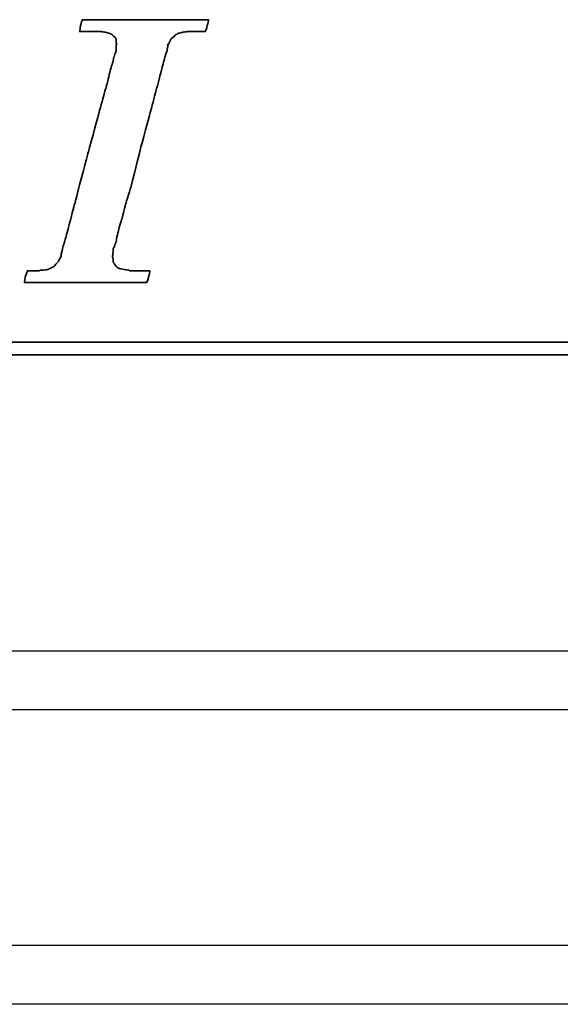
# Model space of a CAD drawing. Header units: millimetres. Extents: x 449 to 870, y -227 to -75.
# Tile 33 of 55: x 756 to 770, y -200 to -175. Entities that reach past the tile are written whole.
import ezdxf

# ---------------------------------------------------------------- set-up
doc = ezdxf.new("R2010")
doc.units = ezdxf.units.MM
for name, color, linetype in [('2', 7, 'CONTINUOUS'), ('DIM', 4, 'CONTINUOUS'), ('layer 1', 7, 'CONTINUOUS'), ('OUT', 3, 'CONTINUOUS')]:
    doc.layers.add(name, color=color, linetype=linetype)

# ---------------------------------------------------------------- blocks, each defined once
blk = doc.blocks.new('TBI MOTION logo(完整正式版)')
at = {"layer": 'layer 1', "color": 22, "lineweight": 35}
for points, knots in [([(-40.59125, -7.94375), (-40.59125, -7.94375), (-40.97375, -7.94375), (-40.97375, -7.94375), (-40.97375, -7.94375), (-40.97375, -7.94375), (-41.38125, -7.94375), (-41.38125, -7.94375), (-41.38125, -7.94375), (-41.38125, -7.94375), (-41.54875, -7.94375), (-41.54875, -7.94375), (-41.54875, -7.94375), (-41.54875, -7.94375), (-41.59875, -7.94375), (-41.59875, -7.94375), (-41.59875, -7.94375), (-41.59875, -7.94375), (-41.88375, -7.94375), (-41.88375, -7.94375), (-41.88375, -7.94375), (-41.88375, -7.94375), (-41.90875, -7.91875), (-41.90875, -7.91875), (-41.90875, -7.91875), (-41.90875, -7.91875), (-42.19875, -7.87125), (-42.19875, -7.87125), (-42.19875, -7.87125), (-42.19875, -7.87125), (-42.43875, -7.82375), (-42.43875, -7.82375), (-42.43875, -7.82375), (-42.43875, -7.82375), (-42.45875, -7.82375), (-42.45875, -7.82375), (-42.45875, -7.82375), (-42.45875, -7.82375), (-42.48625, -7.82375), (-42.48625, -7.82375), (-42.48625, -7.82375), (-42.48625, -7.82375), (-42.67625, -7.72375), (-42.67625, -7.72375), (-42.67625, -7.72375), (-42.67625, -7.72375), (-42.70125, -7.70375), (-42.70125, -7.70375), (-42.70125, -7.70375), (-42.70125, -7.70375), (-42.72375, -7.67875), (-42.72375, -7.67875), (-42.72375, -7.67875), (-42.72375, -7.67875), (-42.86875, -7.48875), (-42.86875, -7.48875), (-42.86875, -7.48875), (-42.86875, -7.48875), (-42.89375, -7.43875), (-42.89375, -7.43875), (-42.89375, -7.43875), (-42.89375, -7.43875), (-42.91875, -7.38875), (-42.91875, -7.38875), (-42.91875, -7.38875), (-42.91875, -7.38875), (-42.93875, -7.12875), (-42.93875, -7.12875), (-42.93875, -7.12875), (-42.93875, -7.12875), (-42.96375, -7.10375), (-42.96375, -7.10375), (-42.96375, -7.10375), (-42.96375, -7.10375), (-42.96375, -7.05375), (-42.96375, -7.05375), (-42.96375, -7.05375), (-42.96375, -7.05375), (-42.96375, -7.00875), (-42.96375, -7.00875), (-42.96375, -7.00875), (-42.96375, -7.00875), (-42.91875, -6.69625), (-42.91875, -6.69625), (-42.91875, -6.69625), (-42.91875, -6.69625), (-42.91875, -6.62375), (-42.91875, -6.62375), (-42.91875, -6.62375), (-42.91875, -6.62375), (-42.91875, -6.59625), (-42.91875, -6.59625), (-42.91875, -6.59625), (-42.91875, -6.59625), (-42.91875, -6.57375), (-42.91875, -6.57375), (-42.91875, -6.57375), (-42.91875, -6.57375), (-42.91875, -6.52875), (-42.91875, -6.52875), (-42.91875, -6.52875), (-42.91875, -6.52875), (-42.89375, -6.50375), (-42.89375, -6.50375), (-42.89375, -6.50375), (-42.89375, -6.50375), (-42.84375, -6.38375), (-42.84375, -6.38375), (-42.84375, -6.38375), (-42.84375, -6.38375), (-42.84375, -6.35875), (-42.84375, -6.35875), (-42.84375, -6.35875), (-42.84375, -6.35875), (-42.74625, -6.14375), (-42.74625, -6.14375), (-42.74625, -6.14375), (-42.74625, -6.14375), (-42.70125, -5.85375), (-42.70125, -5.85375), (-42.70125, -5.85375), (-42.70125, -5.85375), (-42.60375, -5.47125), (-42.60375, -5.47125), (-42.60375, -5.47125), (-42.60375, -5.47125), (-42.60375, -5.44875), (-42.60375, -5.44875), (-42.60375, -5.44875), (-42.60375, -5.44875), (-42.38875, -4.67875), (-42.38875, -4.67875), (-42.38875, -4.67875), (-42.38875, -4.67875), (-42.36375, -4.65375), (-42.36375, -4.65375), (-42.36375, -4.65375), (-42.36375, -4.65375), (-42.12375, -3.69625), (-42.12375, -3.69625), (-42.12375, -3.69625), (-42.12375, -3.69625), (-42.12375, -3.67374), (-42.12375, -3.67374), (-42.12375, -3.67374), (-42.12375, -3.67374), (-41.78875, -2.59374), (-41.78875, -2.59374), (-41.78875, -2.59374), (-41.78875, -2.59374), (-41.18875, -0.19375), (-41.18875, -0.19375), (-41.18875, -0.19375), (-41.18875, -0.19375), (-40.54375, 2.20624), (-40.54375, 2.20624), (-40.54375, 2.20624), (-40.54375, 2.20624), (-40.25375, 3.30875), (-40.25375, 3.30875), (-40.25375, 3.30875), (-40.25375, 3.30875), (-39.98875, 4.27125), (-39.98875, 4.27125), (-39.98875, 4.27125), (-39.98875, 4.27125), (-39.77375, 5.13125), (-39.77375, 5.13125), (-39.77375, 5.13125), (-39.77375, 5.13125), (-39.67875, 5.47125), (-39.67875, 5.47125), (-39.67875, 5.47125), (-39.67875, 5.47125), (-39.60375, 5.75625), (-39.60375, 5.75625), (-39.60375, 5.75625), (-39.60375, 5.75625), (-39.60375, 5.78125), (-39.60375, 5.78125), (-39.60375, 5.78125), (-39.60375, 5.78125), (-39.50875, 5.97125), (-39.50875, 5.97125), (-39.50875, 5.97125), (-39.50875, 5.97125), (-39.50875, 6.13875), (-39.50875, 6.13875), (-39.50875, 6.13875), (-39.50875, 6.13875), (-39.48625, 6.16625), (-39.48625, 6.16625), (-39.48625, 6.16625), (-39.48625, 6.16625), (-39.46125, 6.28625), (-39.46125, 6.28625), (-39.46125, 6.28625), (-39.46125, 6.28625), (-39.46125, 6.42625), (-39.46125, 6.42625), (-39.46125, 6.42625), (-39.46125, 6.42625), (-39.41375, 6.42625), (-39.41375, 6.42625), (-39.41375, 6.42625), (-39.41375, 6.42625), (-39.29375, 6.69125), (-39.29375, 6.69125), (-39.29375, 6.69125), (-39.29375, 6.69125), (-39.26875, 6.74125), (-39.26875, 6.74125), (-39.26875, 6.74125), (-39.26875, 6.74125), (-39.24375, 6.76625), (-39.24375, 6.76625), (-39.24375, 6.76625), (-39.24375, 6.76625), (-38.98375, 7.00624), (-38.98375, 7.00624), (-38.98375, 7.00624), (-38.98375, 7.00624), (-38.95625, 7.02624), (-38.95625, 7.02624), (-38.95625, 7.02624), (-38.95625, 7.02624), (-38.78875, 7.12624), (-38.78875, 7.12624), (-38.78875, 7.12624), (-38.78875, 7.12624), (-38.76375, 7.12624), (-38.76375, 7.12624), (-38.76375, 7.12624), (-38.76375, 7.12624), (-38.74375, 7.12624), (-38.74375, 7.12624), (-38.74375, 7.12624), (-38.74375, 7.12624), (-38.52875, 7.17125), (-38.52875, 7.17125), (-38.52875, 7.17125), (-38.52875, 7.17125), (-38.52875, 7.19624), (-38.52875, 7.19624), (-38.52875, 7.19624), (-38.52875, 7.19624), (-38.50375, 7.19624), (-38.50375, 7.19624), (-38.50375, 7.19624), (-38.50375, 7.19624), (-38.26125, 7.21875), (-38.26125, 7.21875), (-38.26125, 7.21875), (-38.26125, 7.21875), (-38.23875, 7.24624), (-38.23875, 7.24624), (-38.23875, 7.24624), (-38.23875, 7.24624), (-38.21625, 7.24624), (-38.21625, 7.24624), (-38.21625, 7.24624), (-38.21625, 7.24624), (-38.18875, 7.24624), (-38.18875, 7.24624), (-38.18875, 7.24624), (-38.18875, 7.24624), (-37.90375, 7.24624), (-37.90375, 7.24624), (-37.90375, 7.24624), (-37.90375, 7.24624), (-37.85375, 7.24624), (-37.85375, 7.24624), (-37.85375, 7.24624), (-37.85375, 7.24624), (-37.75875, 7.24624), (-37.75875, 7.24624), (-37.75875, 7.24624), (-37.75875, 7.24624), (-37.42375, 7.24624), (-37.42375, 7.24624), (-37.42375, 7.24624), (-37.42375, 7.24624), (-37.08875, 7.24624), (-37.08875, 7.24624), (-37.08875, 7.24624), (-37.08875, 7.24624), (-37.06375, 7.24624), (-37.06375, 7.24624), (-37.06375, 7.24624), (-37.06375, 7.24624), (-37.06375, 7.26624), (-37.06375, 7.26624), (-37.06375, 7.26624), (-37.06375, 7.26624), (-37.03875, 7.29125), (-37.03875, 7.29125), (-37.03875, 7.29125), (-37.03875, 7.29125), (-37.03875, 7.31625), (-37.03875, 7.31625), (-37.03875, 7.31625), (-37.03875, 7.31625), (-36.94125, 7.67625), (-36.94125, 7.67625), (-36.94125, 7.67625), (-36.94125, 7.67625), (-36.86875, 7.98625), (-36.86875, 7.98625), (-36.86875, 7.98625), (-36.86875, 7.98625), (-36.98875, 7.98625), (-36.98875, 7.98625), (-36.98875, 7.98625), (-36.98875, 7.98625), (-37.42375, 7.98625), (-37.42375, 7.98625), (-37.42375, 7.98625), (-37.42375, 7.98625), (-37.94875, 7.98625), (-37.94875, 7.98625), (-37.94875, 7.98625), (-37.94875, 7.98625), (-38.57375, 7.98625), (-38.57375, 7.98625), (-38.57375, 7.98625), (-38.57375, 7.98625), (-39.29375, 7.98625), (-39.29375, 7.98625), (-39.29375, 7.98625), (-39.29375, 7.98625), (-40.82875, 7.98625), (-40.82875, 7.98625), (-40.82875, 7.98625), (-40.82875, 7.98625), (-42.36375, 7.98625), (-42.36375, 7.98625), (-42.36375, 7.98625), (-42.36375, 7.98625), (-43.08375, 7.98625), (-43.08375, 7.98625), (-43.08375, 7.98625), (-43.08375, 7.98625), (-43.70875, 7.98625), (-43.70875, 7.98625), (-43.70875, 7.98625), (-43.70875, 7.98625), (-44.23375, 7.98625), (-44.23375, 7.98625), (-44.23375, 7.98625), (-44.23375, 7.98625), (-44.66875, 7.98625), (-44.66875, 7.98625), (-44.66875, 7.98625), (-44.66875, 7.98625), (-44.88375, 7.98625), (-44.88375, 7.98625), (-44.88375, 7.98625), (-44.88375, 7.98625), (-44.90875, 7.94125), (-44.90875, 7.94125), (-44.90875, 7.94125), (-44.90875, 7.94125), (-44.90875, 7.91625), (-44.90875, 7.91625), (-44.90875, 7.91625), (-44.90875, 7.91625), (-45.00375, 7.55625), (-45.00375, 7.55625), (-45.00375, 7.55625), (-45.00375, 7.55625), (-45.05375, 7.24624), (-45.05375, 7.24624), (-45.05375, 7.24624), (-45.05375, 7.24624), (-44.61875, 7.24624), (-44.61875, 7.24624), (-44.61875, 7.24624), (-44.61875, 7.24624), (-44.11375, 7.24624), (-44.11375, 7.24624), (-44.11375, 7.24624), (-44.11375, 7.24624), (-43.99375, 7.24624), (-43.99375, 7.24624), (-43.99375, 7.24624), (-43.99375, 7.24624), (-43.94625, 7.24624), (-43.94625, 7.24624), (-43.94625, 7.24624), (-43.94625, 7.24624), (-43.92374, 7.24624), (-43.92374, 7.24624), (-43.92374, 7.24624), (-43.92374, 7.24624), (-43.65875, 7.24624), (-43.65875, 7.24624), (-43.65875, 7.24624), (-43.65875, 7.24624), (-43.63875, 7.21875), (-43.63875, 7.21875), (-43.63875, 7.21875), (-43.63875, 7.21875), (-43.46875, 7.19624), (-43.46875, 7.19624), (-43.46875, 7.19624), (-43.46875, 7.19624), (-43.39875, 7.19624), (-43.39875, 7.19624), (-43.39875, 7.19624), (-43.39875, 7.19624), (-43.37125, 7.17125), (-43.37125, 7.17125), (-43.37125, 7.17125), (-43.37125, 7.17125), (-43.34875, 7.17125), (-43.34875, 7.17125), (-43.34875, 7.17125), (-43.34875, 7.17125), (-43.20375, 7.12624), (-43.20375, 7.12624), (-43.20375, 7.12624), (-43.20375, 7.12624), (-43.05875, 7.07624), (-43.05875, 7.07624), (-43.05875, 7.07624), (-43.05875, 7.07624), (-43.01375, 7.07624), (-43.01375, 7.07624), (-43.01375, 7.07624), (-43.01375, 7.07624), (-42.98875, 7.02624), (-42.98875, 7.02624), (-42.98875, 7.02624), (-42.98875, 7.02624), (-42.79875, 6.86125), (-42.79875, 6.86125), (-42.79875, 6.86125), (-42.79875, 6.86125), (-42.77375, 6.81125), (-42.77375, 6.81125), (-42.77375, 6.81125), (-42.77375, 6.81125), (-42.74625, 6.76625), (-42.74625, 6.76625), (-42.74625, 6.76625), (-42.74625, 6.76625), (-42.72375, 6.47625), (-42.72375, 6.47625), (-42.72375, 6.47625), (-42.72375, 6.47625), (-42.70125, 6.45124), (-42.70125, 6.45124), (-42.70125, 6.45124), (-42.70125, 6.45124), (-42.70125, 6.42625), (-42.70125, 6.42625), (-42.70125, 6.42625), (-42.70125, 6.42625), (-42.72375, 6.40625), (-42.72375, 6.40625), (-42.72375, 6.40625), (-42.72375, 6.40625), (-42.74625, 5.97125), (-42.74625, 5.97125), (-42.74625, 5.97125), (-42.74625, 5.97125), (-42.74625, 5.94625), (-42.74625, 5.94625), (-42.74625, 5.94625), (-42.74625, 5.94625), (-42.74625, 5.92625), (-42.74625, 5.92625), (-42.74625, 5.92625), (-42.74625, 5.92625), (-42.77375, 5.87625), (-42.77375, 5.87625), (-42.77375, 5.87625), (-42.77375, 5.87625), (-42.81875, 5.80625), (-42.81875, 5.80625), (-42.81875, 5.80625), (-42.81875, 5.80625), (-42.86875, 5.63625), (-42.86875, 5.63625), (-42.86875, 5.63625), (-42.86875, 5.63625), (-42.91875, 5.39625), (-42.91875, 5.39625), (-42.91875, 5.39625), (-42.91875, 5.39625), (-42.91875, 5.37124), (-42.91875, 5.37124), (-42.91875, 5.37124), (-42.91875, 5.37124), (-43.01375, 5.10874), (-43.01375, 5.10874), (-43.01375, 5.10874), (-43.01375, 5.10874), (-43.10875, 4.77124), (-43.10875, 4.77124), (-43.10875, 4.77124), (-43.10875, 4.77124), (-43.29875, 3.95625), (-43.29875, 3.95625), (-43.29875, 3.95625), (-43.29875, 3.95625), (-43.58875, 2.95125), (-43.58875, 2.95125), (-43.58875, 2.95125), (-43.58875, 2.95125), (-43.87375, 1.87125), (-43.87375, 1.87125), (-43.87375, 1.87125), (-43.87375, 1.87125), (-44.52625, -0.50374), (-44.52625, -0.50374), (-44.52625, -0.50374), (-44.52625, -0.50374), (-45.14875, -2.85375), (-45.14875, -2.85375), (-45.14875, -2.85375), (-45.14875, -2.85375), (-45.43375, -3.95875), (-45.43375, -3.95875), (-45.43375, -3.95875), (-45.43375, -3.95875), (-45.69875, -4.96875), (-45.69875, -4.96875), (-45.69875, -4.96875), (-45.69875, -4.96875), (-45.91375, -5.78375), (-45.91375, -5.78375), (-45.91375, -5.78375), (-45.91375, -5.78375), (-46.01375, -6.11875), (-46.01375, -6.11875), (-46.01375, -6.11875), (-46.01375, -6.11875), (-46.01375, -6.14375), (-46.01375, -6.14375), (-46.01375, -6.14375), (-46.01375, -6.14375), (-46.10875, -6.40875), (-46.10875, -6.40875), (-46.10875, -6.40875), (-46.10875, -6.40875), (-46.15375, -6.64875), (-46.15375, -6.64875), (-46.15375, -6.64875), (-46.15375, -6.64875), (-46.20375, -6.83875), (-46.20375, -6.83875), (-46.20375, -6.83875), (-46.20375, -6.83875), (-46.22875, -6.93375), (-46.22875, -6.93375), (-46.22875, -6.93375), (-46.22875, -6.93375), (-46.22875, -7.07875), (-46.22875, -7.07875), (-46.22875, -7.07875), (-46.22875, -7.07875), (-46.27375, -7.07875), (-46.27375, -7.07875), (-46.27375, -7.07875), (-46.27375, -7.07875), (-46.39375, -7.34375), (-46.39375, -7.34375), (-46.39375, -7.34375), (-46.39375, -7.34375), (-46.39375, -7.36875), (-46.39375, -7.36875), (-46.39375, -7.36875), (-46.39375, -7.36875), (-46.42125, -7.38875), (-46.42125, -7.38875), (-46.42125, -7.38875), (-46.42125, -7.38875), (-46.68375, -7.67875), (-46.68375, -7.67875), (-46.68375, -7.67875), (-46.68375, -7.67875), (-46.70875, -7.70375), (-46.70875, -7.70375), (-46.70875, -7.70375), (-46.70875, -7.70375), (-46.75375, -7.72375), (-46.75375, -7.72375), (-46.75375, -7.72375), (-46.75375, -7.72375), (-47.08875, -7.87125), (-47.08875, -7.87125), (-47.08875, -7.87125), (-47.08875, -7.87125), (-47.11625, -7.87125), (-47.11625, -7.87125), (-47.11625, -7.87125), (-47.11625, -7.87125), (-47.13875, -7.89375), (-47.13875, -7.89375), (-47.13875, -7.89375), (-47.13875, -7.89375), (-47.56875, -7.91875), (-47.56875, -7.91875), (-47.56875, -7.91875), (-47.56875, -7.91875), (-47.59625, -7.94375), (-47.59625, -7.94375), (-47.59625, -7.94375), (-47.59625, -7.94375), (-47.64375, -7.94375), (-47.64375, -7.94375), (-47.64375, -7.94375), (-47.64375, -7.94375), (-47.73625, -7.94375), (-47.73625, -7.94375), (-47.73625, -7.94375), (-47.73625, -7.94375), (-48.07375, -7.94375), (-48.07375, -7.94375), (-48.07375, -7.94375), (-48.07375, -7.94375), (-48.36125, -7.94375), (-48.36125, -7.94375), (-48.36125, -7.94375), (-48.36125, -7.94375), (-48.36125, -7.96625), (-48.36125, -7.96625), (-48.36125, -7.96625), (-48.36125, -7.96625), (-48.36125, -7.99125), (-48.36125, -7.99125), (-48.36125, -7.99125), (-48.36125, -7.99125), (-48.38875, -8.01375), (-48.38875, -8.01375), (-48.38875, -8.01375), (-48.38875, -8.01375), (-48.50875, -8.34875), (-48.50875, -8.34875), (-48.50875, -8.34875), (-48.50875, -8.34875), (-48.55375, -8.68625), (-48.55375, -8.68625), (-48.55375, -8.68625), (-48.55375, -8.68625), (-48.45875, -8.68625), (-48.45875, -8.68625), (-48.45875, -8.68625), (-48.45875, -8.68625), (-48.07375, -8.68625), (-48.07375, -8.68625), (-48.07375, -8.68625), (-48.07375, -8.68625), (-47.52375, -8.68625), (-47.52375, -8.68625), (-47.52375, -8.68625), (-47.52375, -8.68625), (-46.92375, -8.68625), (-46.92375, -8.68625), (-46.92375, -8.68625), (-46.92375, -8.68625), (-46.25375, -8.68625), (-46.25375, -8.68625), (-46.25375, -8.68625), (-46.25375, -8.68625), (-46.20375, -8.68625), (-46.20375, -8.68625), (-46.20375, -8.68625), (-46.20375, -8.68625), (-44.71375, -8.68625), (-44.71375, -8.68625), (-44.71375, -8.68625), (-44.71375, -8.68625), (-43.22875, -8.68625), (-43.22875, -8.68625), (-43.22875, -8.68625), (-43.22875, -8.68625), (-42.55875, -8.68625), (-42.55875, -8.68625), (-42.55875, -8.68625), (-42.55875, -8.68625), (-42.50875, -8.68625), (-42.50875, -8.68625), (-42.50875, -8.68625), (-42.50875, -8.68625), (-41.93375, -8.68625), (-41.93375, -8.68625), (-41.93375, -8.68625), (-41.93375, -8.68625), (-41.38125, -8.68625), (-41.38125, -8.68625), (-41.38125, -8.68625), (-41.38125, -8.68625), (-40.97375, -8.68625), (-40.97375, -8.68625), (-40.97375, -8.68625), (-40.97375, -8.68625), (-40.78125, -8.68625), (-40.78125, -8.68625), (-40.78125, -8.68625), (-40.78125, -8.68625), (-40.78125, -8.63875), (-40.78125, -8.63875), (-40.78125, -8.63875), (-40.78125, -8.63875), (-40.75875, -8.63875), (-40.75875, -8.63875), (-40.75875, -8.63875), (-40.75875, -8.63875), (-40.66375, -8.27875), (-40.66375, -8.27875), (-40.66375, -8.27875), (-40.66375, -8.27875), (-40.59125, -7.94375), (-40.59125, -7.94375)], [0, 0, 0, 0, 0.00558659, 0.00558659, 0.00558659, 0.0055866, 0.01117318, 0.01117318, 0.01117318, 0.01117319, 0.01675978, 0.01675978, 0.01675978, 0.01675979, 0.02234637, 0.02234637, 0.02234637, 0.02234638, 0.02793296, 0.02793296, 0.02793296, 0.02793297, 0.03351955, 0.03351955, 0.03351955, 0.03351956, 0.03910615, 0.03910615, 0.03910615, 0.03910616, 0.04469274, 0.04469274, 0.04469274, 0.04469275, 0.05027933, 0.05027933, 0.05027933, 0.05027934, 0.05586592, 0.05586592, 0.05586592, 0.05586593, 0.06145251, 0.06145251, 0.06145251, 0.06145252, 0.06703911, 0.06703911, 0.06703911, 0.06703912, 0.0726257, 0.0726257, 0.0726257, 0.07262571, 0.07821229, 0.07821229, 0.07821229, 0.0782123, 0.08379888, 0.08379888, 0.08379888, 0.08379889, 0.08938547, 0.08938547, 0.08938547, 0.08938548, 0.09497207, 0.09497207, 0.09497207, 0.09497208, 0.10055866, 0.10055866, 0.10055866, 0.10055867, 0.10614525, 0.10614525, 0.10614525, 0.10614526, 0.11173184, 0.11173184, 0.11173184, 0.11173185, 0.11731844, 0.11731844, 0.11731844, 0.11731845, 0.12290503, 0.12290503, 0.12290503, 0.12290504, 0.12849162, 0.12849162, 0.12849162, 0.12849163, 0.13407821, 0.13407821, 0.13407821, 0.13407822, 0.1396648, 0.1396648, 0.1396648, 0.13966481, 0.1452514, 0.1452514, 0.1452514, 0.14525141, 0.15083799, 0.15083799, 0.15083799, 0.150838, 0.15642458, 0.15642458, 0.15642458, 0.15642459, 0.16201117, 0.16201117, 0.16201117, 0.16201118, 0.16759777, 0.16759777, 0.16759777, 0.16759778, 0.17318436, 0.17318436, 0.17318436, 0.17318437, 0.17877095, 0.17877095, 0.17877095, 0.17877096, 0.18435754, 0.18435754, 0.18435754, 0.18435755, 0.18994413, 0.18994413, 0.18994413, 0.18994414, 0.19553073, 0.19553073, 0.19553073, 0.19553074, 0.20111732, 0.20111732, 0.20111732, 0.20111733, 0.20670391, 0.20670391, 0.20670391, 0.20670392, 0.2122905, 0.2122905, 0.2122905, 0.21229051, 0.21787709, 0.21787709, 0.21787709, 0.2178771, 0.22346369, 0.22346369, 0.22346369, 0.2234637, 0.22905028, 0.22905028, 0.22905028, 0.22905029, 0.23463687, 0.23463687, 0.23463687, 0.23463688, 0.24022346, 0.24022346, 0.24022346, 0.24022347, 0.24581006, 0.24581006, 0.24581006, 0.24581007, 0.25139665, 0.25139665, 0.25139665, 0.25139666, 0.25698324, 0.25698324, 0.25698324, 0.25698325, 0.26256983, 0.26256983, 0.26256983, 0.26256984, 0.26815642, 0.26815642, 0.26815642, 0.26815643, 0.27374302, 0.27374302, 0.27374302, 0.27374303, 0.27932961, 0.27932961, 0.27932961, 0.27932962, 0.2849162, 0.2849162, 0.2849162, 0.28491621, 0.29050279, 0.29050279, 0.29050279, 0.2905028, 0.29608939, 0.29608939, 0.29608939, 0.2960894, 0.30167598, 0.30167598, 0.30167598, 0.30167599, 0.30726257, 0.30726257, 0.30726257, 0.30726258, 0.31284916, 0.31284916, 0.31284916, 0.31284917, 0.31843575, 0.31843575, 0.31843575, 0.31843576, 0.32402235, 0.32402235, 0.32402235, 0.32402236, 0.32960894, 0.32960894, 0.32960894, 0.32960895, 0.33519553, 0.33519553, 0.33519553, 0.33519554, 0.34078212, 0.34078212, 0.34078212, 0.34078213, 0.34636872, 0.34636872, 0.34636872, 0.34636873, 0.35195531, 0.35195531, 0.35195531, 0.35195532, 0.3575419, 0.3575419, 0.3575419, 0.35754191, 0.36312849, 0.36312849, 0.36312849, 0.3631285, 0.36871508, 0.36871508, 0.36871508, 0.36871509, 0.37430168, 0.37430168, 0.37430168, 0.37430169, 0.37988827, 0.37988827, 0.37988827, 0.37988828, 0.38547486, 0.38547486, 0.38547486, 0.38547487, 0.39106145, 0.39106145, 0.39106145, 0.39106146, 0.39664804, 0.39664804, 0.39664804, 0.39664805, 0.40223464, 0.40223464, 0.40223464, 0.40223465, 0.40782123, 0.40782123, 0.40782123, 0.40782124, 0.41340782, 0.41340782, 0.41340782, 0.41340783, 0.41899441, 0.41899441, 0.41899441, 0.41899442, 0.42458101, 0.42458101, 0.42458101, 0.42458102, 0.4301676, 0.4301676, 0.4301676, 0.43016761, 0.43575419, 0.43575419, 0.43575419, 0.4357542, 0.44134078, 0.44134078, 0.44134078, 0.44134079, 0.44692737, 0.44692737, 0.44692737, 0.44692738, 0.45251397, 0.45251397, 0.45251397, 0.45251398, 0.45810056, 0.45810056, 0.45810056, 0.45810057, 0.46368715, 0.46368715, 0.46368715, 0.46368716, 0.46927374, 0.46927374, 0.46927374, 0.46927375, 0.47486034, 0.47486034, 0.47486034, 0.47486035, 0.48044693, 0.48044693, 0.48044693, 0.48044694, 0.48603352, 0.48603352, 0.48603352, 0.48603353, 0.49162011, 0.49162011, 0.49162011, 0.49162012, 0.4972067, 0.4972067, 0.4972067, 0.49720671, 0.5027933, 0.5027933, 0.5027933, 0.50279331, 0.50837989, 0.50837989, 0.50837989, 0.5083799, 0.51396648, 0.51396648, 0.51396648, 0.51396649, 0.51955307, 0.51955307, 0.51955307, 0.51955308, 0.52513966, 0.52513966, 0.52513966, 0.52513967, 0.53072626, 0.53072626, 0.53072626, 0.53072627, 0.53631285, 0.53631285, 0.53631285, 0.53631286, 0.54189944, 0.54189944, 0.54189944, 0.54189945, 0.54748603, 0.54748603, 0.54748603, 0.54748604, 0.55307263, 0.55307263, 0.55307263, 0.55307264, 0.55865922, 0.55865922, 0.55865922, 0.55865923, 0.56424581, 0.56424581, 0.56424581, 0.56424582, 0.5698324, 0.5698324, 0.5698324, 0.56983241, 0.57541899, 0.57541899, 0.57541899, 0.575419, 0.58100559, 0.58100559, 0.58100559, 0.5810056, 0.58659218, 0.58659218, 0.58659218, 0.58659219, 0.59217877, 0.59217877, 0.59217877, 0.59217878, 0.59776536, 0.59776536, 0.59776536, 0.59776537, 0.60335196, 0.60335196, 0.60335196, 0.60335197, 0.60893855, 0.60893855, 0.60893855, 0.60893856, 0.61452514, 0.61452514, 0.61452514, 0.61452515, 0.62011173, 0.62011173, 0.62011173, 0.62011174, 0.62569832, 0.62569832, 0.62569832, 0.62569833, 0.63128492, 0.63128492, 0.63128492, 0.63128493, 0.63687151, 0.63687151, 0.63687151, 0.63687152, 0.6424581, 0.6424581, 0.6424581, 0.64245811, 0.64804469, 0.64804469, 0.64804469, 0.6480447, 0.65363128, 0.65363128, 0.65363128, 0.65363129, 0.65921788, 0.65921788, 0.65921788, 0.65921789, 0.66480447, 0.66480447, 0.66480447, 0.66480448, 0.67039106, 0.67039106, 0.67039106, 0.67039107, 0.67597765, 0.67597765, 0.67597765, 0.67597766, 0.68156425, 0.68156425, 0.68156425, 0.68156426, 0.68715084, 0.68715084, 0.68715084, 0.68715085, 0.69273743, 0.69273743, 0.69273743, 0.69273744, 0.69832402, 0.69832402, 0.69832402, 0.69832403, 0.70391061, 0.70391061, 0.70391061, 0.70391062, 0.70949721, 0.70949721, 0.70949721, 0.70949722, 0.7150838, 0.7150838, 0.7150838, 0.71508381, 0.72067039, 0.72067039, 0.72067039, 0.7206704, 0.72625698, 0.72625698, 0.72625698, 0.72625699, 0.73184358, 0.73184358, 0.73184358, 0.73184359, 0.73743017, 0.73743017, 0.73743017, 0.73743018, 0.74301676, 0.74301676, 0.74301676, 0.74301677, 0.74860335, 0.74860335, 0.74860335, 0.74860336, 0.75418994, 0.75418994, 0.75418994, 0.75418995, 0.75977654, 0.75977654, 0.75977654, 0.75977655, 0.76536313, 0.76536313, 0.76536313, 0.76536314, 0.77094972, 0.77094972, 0.77094972, 0.77094973, 0.77653631, 0.77653631, 0.77653631, 0.77653632, 0.78212291, 0.78212291, 0.78212291, 0.78212292, 0.7877095, 0.7877095, 0.7877095, 0.78770951, 0.79329609, 0.79329609, 0.79329609, 0.7932961, 0.79888268, 0.79888268, 0.79888268, 0.79888269, 0.80446927, 0.80446927, 0.80446927, 0.80446928, 0.81005587, 0.81005587, 0.81005587, 0.81005588, 0.81564246, 0.81564246, 0.81564246, 0.81564247, 0.82122905, 0.82122905, 0.82122905, 0.82122906, 0.82681564, 0.82681564, 0.82681564, 0.82681565, 0.83240223, 0.83240223, 0.83240223, 0.83240224, 0.83798883, 0.83798883, 0.83798883, 0.83798884, 0.84357542, 0.84357542, 0.84357542, 0.84357543, 0.84916201, 0.84916201, 0.84916201, 0.84916202, 0.8547486, 0.8547486, 0.8547486, 0.85474861, 0.8603352, 0.8603352, 0.8603352, 0.86033521, 0.86592179, 0.86592179, 0.86592179, 0.8659218, 0.87150838, 0.87150838, 0.87150838, 0.87150839, 0.87709497, 0.87709497, 0.87709497, 0.87709498, 0.88268156, 0.88268156, 0.88268156, 0.88268157, 0.88826816, 0.88826816, 0.88826816, 0.88826817, 0.89385475, 0.89385475, 0.89385475, 0.89385476, 0.89944134, 0.89944134, 0.89944134, 0.89944135, 0.90502793, 0.90502793, 0.90502793, 0.90502794, 0.91061453, 0.91061453, 0.91061453, 0.91061454, 0.91620112, 0.91620112, 0.91620112, 0.91620113, 0.92178771, 0.92178771, 0.92178771, 0.92178772, 0.9273743, 0.9273743, 0.9273743, 0.92737431, 0.93296089, 0.93296089, 0.93296089, 0.9329609, 0.93854749, 0.93854749, 0.93854749, 0.9385475, 0.94413408, 0.94413408, 0.94413408, 0.94413409, 0.94972067, 0.94972067, 0.94972067, 0.94972068, 0.95530726, 0.95530726, 0.95530726, 0.95530727, 0.96089385, 0.96089385, 0.96089385, 0.96089386, 0.96648045, 0.96648045, 0.96648045, 0.96648046, 0.97206704, 0.97206704, 0.97206704, 0.97206705, 0.97765363, 0.97765363, 0.97765363, 0.97765364, 0.98324022, 0.98324022, 0.98324022, 0.98324023, 0.98882682, 0.98882682, 0.98882682, 0.98882683, 0.99441341, 0.99441341, 0.99441341, 0.99441342, 1, 1, 1, 1]), ([(75.90875, -9.47875), (75.90875, -9.47875), (75.90875, -12.28625), (75.90875, -12.28625), (75.90875, -12.28625), (75.90875, -12.28625), (75.90875, -12.47875), (75.90875, -12.47875), (75.90875, -12.47875), (75.90875, -12.47875), (75.71625, -12.47875), (75.71625, -12.47875), (75.71625, -12.47875), (75.71625, -12.47875), (-88.32875, -12.47875), (-88.32875, -12.47875), (-88.32875, -12.47875), (-88.32875, -12.47875), (-88.32875, -13.29375), (-88.32875, -13.29375), (-88.32875, -13.29375), (-88.32875, -13.29375), (82.89125, -13.29375), (82.89125, -13.29375), (82.89125, -13.29375), (82.89125, -13.29375), (75.90875, -9.47875), (75.90875, -9.47875)], [0, 0, 0, 0, 0.14285714, 0.14285714, 0.14285714, 0.14285715, 0.28571429, 0.28571429, 0.28571429, 0.2857143, 0.42857143, 0.42857143, 0.42857143, 0.42857144, 0.57142857, 0.57142857, 0.57142857, 0.57142858, 0.71428571, 0.71428571, 0.71428571, 0.71428572, 0.85714286, 0.85714286, 0.85714286, 0.85714287, 1, 1, 1, 1])]:
    blk.add_open_spline(points, degree=3, knots=knots, dxfattribs=at)

msp = doc.modelspace()

# ---------------------------------------------------------------- linework, layer by layer
at = {"layer": '2', "color": 0, "linetype": 'Continuous'}
msp.add_line((860.723, -200.445), (603.329, -200.445), dxfattribs=at)
msp.add_open_spline([(860.723, -198.945), (654.442, -198.945)], degree=1, dxfattribs=at)
at = {"layer": 'OUT', "color": 0}
for p, q in [((822.829, -191.445), (699.829, -191.445)), ((822.829, -192.945), (699.829, -192.945))]:
    msp.add_line(p, q, dxfattribs=at)

# ---------------------------------------------------------------- block references
at = {"layer": 'DIM', "color": 0, "xscale": 0.4013856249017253, "yscale": 0.4013856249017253, "zscale": 0.4013856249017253}
msp.add_blockref('TBI MOTION logo(完整正式版)', (775.562, -178.568), dxfattribs=at)

doc.saveas('drawing.dxf')
